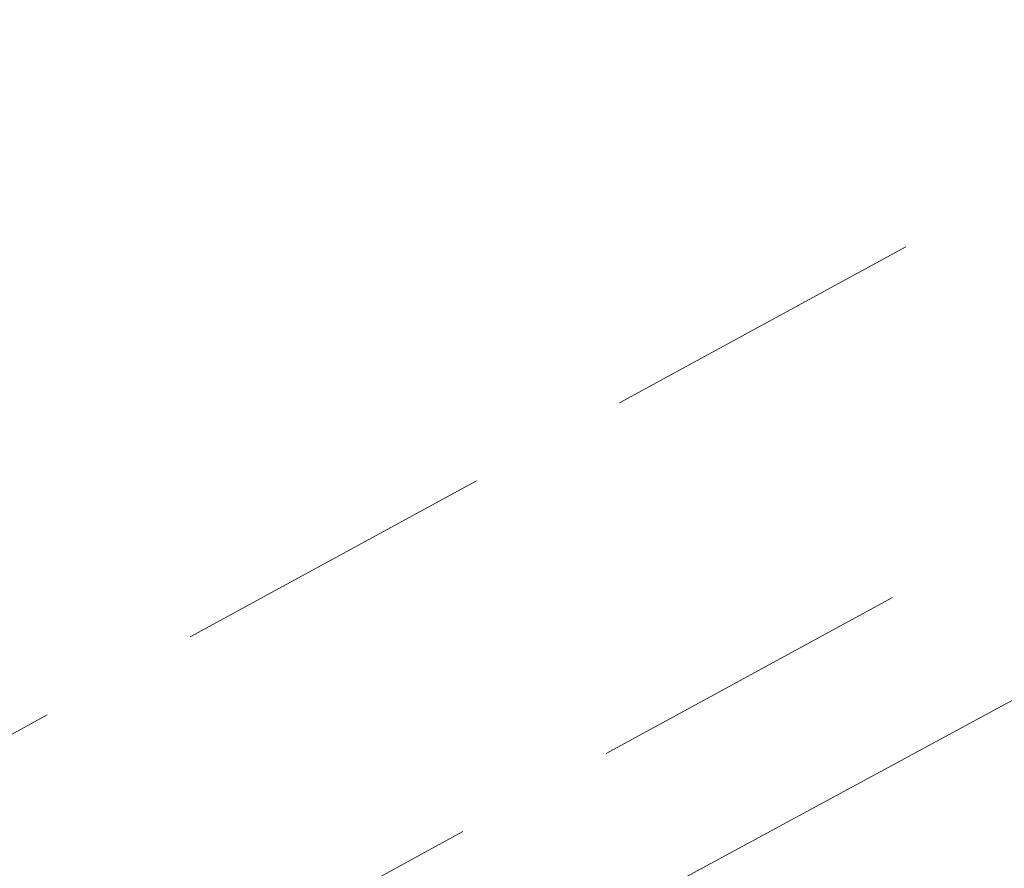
# Model space of a CAD drawing. Header units: metres. Extents: x 8440716 to 8446743, y 5883760 to 5887966.
# Tile 53 of 256: x 8442288.75 to 8442291.77, y 5885703.23 to 5885705.83. Entities that reach past the tile are written whole.
import ezdxf

# ---------------------------------------------------------------- set-up
doc = ezdxf.new("R2010")
doc.units = ezdxf.units.M
doc.header["$MEASUREMENT"] = 0
doc.linetypes.add('1.0_0.5', pattern=[1.5, 1, -0.5])
doc.layers.add('chodnik', color=253, linetype='CONTINUOUS')
doc.layers.add('przewód telekomunikacyjny podziemny', color=253, linetype='CONTINUOUS')

msp = doc.modelspace()

# ---------------------------------------------------------------- linework, layer by layer
at = {"layer": 'chodnik', "color": 253, "linetype": '1.0_0.5', "lineweight": 18, "flags": 128}
for points in [[(8442227.61, 5885673.02), (8442233.09, 5885675.53), (8442236.85, 5885677.26), (8442248.86, 5885682.85), (8442261.11, 5885688.95), (8442270.34, 5885693.7), (8442276.45, 5885696.95), (8442293.62, 5885706.31), (8442303.45, 5885711.71), (8442327.6, 5885725.01), (8442363.58, 5885744.79), (8442368.09, 5885747.26), (8442372.02, 5885749.46), (8442397.76, 5885763.64), (8442430.07, 5885781.43), (8442463.7, 5885799.91), (8442494.8, 5885816.96), (8442526.92, 5885834.71), (8442562.4, 5885854.15), (8442598.17, 5885873.84), (8442624.8, 5885888.46), (8442657.47, 5885906.45), (8442689.67, 5885924.19), (8442721.98, 5885941.97), (8442754.17, 5885959.73), (8442784.37, 5885976.3), (8442819.26, 5885995.45), (8442851.56, 5886013.23), (8442883.81, 5886030.99), (8442916.35, 5886048.87), (8442948.54, 5886066.59), (8442981.18, 5886084.55), (8443014.82, 5886103.01), (8443046.03, 5886120.16), (8443078.59, 5886138.04), (8443110.9, 5886155.85), (8443143.39, 5886173.76), (8443159.31, 5886182.54), (8443160.3, 5886182.95), (8443161.61, 5886183.38), (8443162.98, 5886183.6), (8443164.51, 5886183.65), (8443166.42, 5886183.54), (8443168.06, 5886183.45), (8443169.47, 5886183.69), (8443170.89, 5886184.19), (8443171.98, 5886184.78), (8443172.73, 5886185.26), (8443170.6, 5886186.43), (8443170.05, 5886186.13), (8443169.27, 5886185.79), (8443168.01, 5886185.54), (8443167.07, 5886185.56), (8443165.25, 5886185.7), (8443164.04, 5886185.74), (8443161.85, 5886185.52), (8443160.12, 5886185.08), (8443158.24, 5886184.31), (8443142.4, 5886175.6), (8443109.88, 5886157.66), (8443077.69, 5886139.94), (8443045.06, 5886121.98), (8443013.59, 5886104.73), (8442980.22, 5886086.4), (8442947.47, 5886068.38), (8442915.51, 5886050.79), (8442882.83, 5886032.85), (8442850.52, 5886015.03), (8442818.06, 5885997.17), (8442783.41, 5885978.14), (8442753.19, 5885961.54), (8442720.93, 5885943.74), (8442688.63, 5885925.96), (8442656.38, 5885908.21), (8442623.77, 5885890.25), (8442597.12, 5885875.63), (8442561.4, 5885855.99), (8442525.99, 5885836.53), (8442493.98, 5885818.86), (8442462.78, 5885801.76), (8442428.98, 5885783.14), (8442396.7, 5885765.42), (8442371.04, 5885751.28), (8442367.47, 5885749.33), (8442367.16, 5885749.31), (8442366.9, 5885749.46), (8442366.56, 5885750.02), (8442366.18, 5885750.8), (8442364.41, 5885749.81), (8442364.38, 5885749.25), (8442364.01, 5885748.06), (8442363.55, 5885747.4), (8442362.78, 5885746.73), (8442326.54, 5885726.81), (8442302.36, 5885713.49), (8442292.58, 5885708.1), (8442275.43, 5885698.75), (8442269.39, 5885695.57), (8442260.19, 5885690.78), (8442247.99, 5885684.71), (8442235.85, 5885679.08), (8442232.06, 5885677.37), (8442227.97, 5885675.56), (8442221.94, 5885672.89), (8442216.5, 5885670.61), (8442206.12, 5885666.35), (8442201.41, 5885664.48), (8442190.06, 5885660.16), (8442169.76, 5885652.89), (8442167.35, 5885652.25), (8442161.2, 5885650.61), (8442161.7, 5885648.68), (8442170.42, 5885650.93), (8442190.78, 5885658.22), (8442202.03, 5885662.53), (8442207.06, 5885664.47), (8442217.19, 5885668.66), (8442223.87, 5885671.41)], [(8442398.23, 5885762.83), (8442372.93, 5885748.87), (8442372.02, 5885749.46), (8442368.09, 5885747.26), (8442368.08, 5885746.24), (8442363.93, 5885743.94), (8442328.04, 5885724.2), (8442303.92, 5885710.92), (8442294.03, 5885705.48), (8442276.91, 5885696.15), (8442270.65, 5885692.84), (8442261.52, 5885688.13), (8442249.29, 5885682.04), (8442237.27, 5885676.4), (8442233.82, 5885674.86), (8442227.91, 5885672.18), (8442228.68, 5885670.34), (8442234.79, 5885673.06), (8442238.21, 5885674.64), (8442250.22, 5885680.25), (8442262.44, 5885686.36), (8442271.35, 5885690.96), (8442277.86, 5885694.39), (8442295.07, 5885703.76), (8442305.02, 5885709.25), (8442328.98, 5885722.44), (8442364.79, 5885742.15), (8442399.21, 5885760.98), (8442431.58, 5885778.77), (8442465.05, 5885797.22), (8442495.8, 5885814.05), (8442518.04, 5885826.35), (8442520.13, 5885827.5), (8442528.37, 5885832.06), (8442563.43, 5885851.44), (8442599.47, 5885871.24), (8442625.94, 5885885.78), (8442658.84, 5885903.89), (8442691.97, 5885922.16), (8442723.6, 5885939.55), (8442755.59, 5885957.15), (8442785.67, 5885973.69), (8442820.87, 5885992.99), (8442852.82, 5886010.6), (8442885.15, 5886028.42), (8442917.67, 5886046.28), (8442950.17, 5886064.15), (8442982.52, 5886081.96), (8443016.84, 5886100.81), (8443047.49, 5886117.63), (8443079.73, 5886135.39), (8443112.44, 5886153.39), (8443144.78, 5886171.19), (8443160.82, 5886179.99), (8443162.19, 5886180.5), (8443163.41, 5886180.72), (8443164.97, 5886180.7), (8443166.12, 5886180.47), (8443168.87, 5886179.82), (8443169.49, 5886179.73), (8443170.81, 5886179.74), (8443172.11, 5886180.07), (8443173.41, 5886180.59), (8443175.29, 5886181.7), (8443174.34, 5886182.75), (8443173.14, 5886183.92), (8443171.98, 5886184.78), (8443170.89, 5886184.19), (8443169.47, 5886183.69), (8443168.06, 5886183.45), (8443166.42, 5886183.54), (8443164.51, 5886183.65), (8443162.98, 5886183.6), (8443161.61, 5886183.38), (8443160.3, 5886182.95), (8443159.31, 5886182.54), (8443159.73, 5886181.73), (8443143.87, 5886172.95), (8443111.34, 5886155.04), (8443078.93, 5886137.17), (8443046.49, 5886119.33), (8443015.33, 5886102.26), (8442981.67, 5886083.71), (8442949, 5886065.77), (8442916.82, 5886048.03), (8442884.23, 5886030.14), (8442851.95, 5886012.33), (8442819.79, 5885994.66), (8442784.76, 5885975.43), (8442754.61, 5885958.89), (8442722.39, 5885941.13), (8442691.08, 5885923.91), (8442657.91, 5885905.62), (8442625.13, 5885887.6), (8442598.63, 5885873.01), (8442562.69, 5885853.33), (8442527.37, 5885833.89), (8442495.03, 5885816.03), (8442464.1, 5885799.05), (8442430.54, 5885780.59)]]:
    msp.add_lwpolyline(points, close=True, dxfattribs=at)
at = {"layer": 'przewód telekomunikacyjny podziemny', "color": 30, "linetype": 'Continuous', "lineweight": 18, "flags": 128}
msp.add_lwpolyline([(8442316.79, 5885717.27), (8442288.16, 5885701.78), (8442261.6, 5885687.5), (8442247.28, 5885680.22), (8442245.76, 5885679.52), (8442225.65, 5885670.52), (8442207.54, 5885662.12), (8442184.11, 5885653.73), (8442170.52, 5885649.13), (8442158.02, 5885645.48), (8442150.82, 5885643.71), (8442144.09, 5885641.96), (8442143.49, 5885641.81), (8442142.85, 5885641.61), (8442128.4, 5885637.27), (8442127.92, 5885637.14)], dxfattribs=at)

doc.saveas('drawing.dxf')
